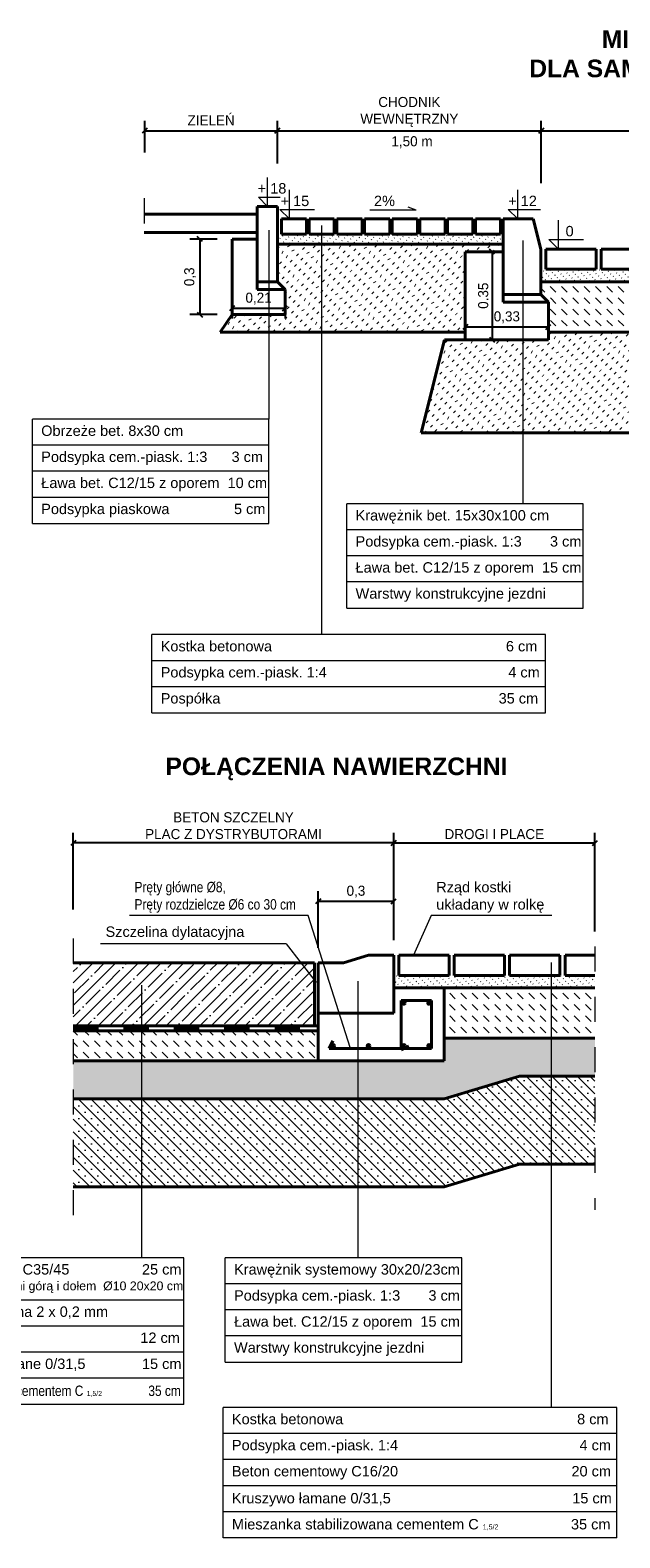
# Model space of a CAD drawing. Header units: millimetres. Extents: x 120.8 to 145.7, y 263.2 to 302.2.
# Tile 3 of 12: x 125 to 127.3, y 263.3 to 269.3. Entities that reach past the tile are written whole.
import ezdxf

# ---------------------------------------------------------------- set-up
doc = ezdxf.new("R2010")
doc.units = ezdxf.units.MM
doc.linetypes.add('ACAD_ISO03W100', pattern=[30, 12, -18])
doc.linetypes.add('DASHED2', pattern=[9.525, 6.35, -3.175])
doc.layers.get('0').update_dxf_attribs({"lineweight": 40})
for name, color, linetype, lineweight in [('beton', 5, 'Continuous', 40), ('IZOLACJA', 6, 'ACAD_ISO03W100', 100), ('kostka', 7, 'Continuous', 40), ('kostka mniejsza', 7, 'Continuous', 40), ('opis', 7, 'Continuous', 15), ('opisy', 7, 'Continuous', 15), ('POSPÓŁKA', 1, 'Continuous', 40), ('wymiary', 5, 'Continuous', 15), ('wymiaty', 5, 'Continuous', 18), ('wypełnienie', 3, 'Continuous', 13)]:
    doc.layers.add(name, color=color, linetype=linetype, lineweight=lineweight)
doc.dimstyles.new('Copy of ISO-25', dxfattribs={"dimtxt": 0.04, "dimasz": 0.02, "dimexe": 0.04, "dimexo": 0.06, "dimgap": 0.015, "dimtad": 1, "dimtxsty": 'Standard', "dimblk": 'OBLIQUE', "dimcen": 2.5, "dimadec": 0, "dimazin": 0, "dimtfac": 1, "dimtmove": 0, "dimatfit": 3, "dimfxl": 1, "dimarcsym": 0})
pattern_1 = [(315, (0, -14.804707), (0.0247487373, 0.0247487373), [0.0035, -0.021])]

# ---------------------------------------------------------------- blocks, each defined once
blk = doc.blocks.new('_Oblique')
at = {"layer": 'beton', "color": 0, "lineweight": -2}
blk.add_line((-0.5, -0.5), (0.5, 0.5), dxfattribs=at)
blk = doc.blocks.new('*D1063')
at = {"layer": 'Defpoints', "color": 0, "transparency": 16777216}
for p in [(125.1763, 266.0867), (126.4489, 265.8359), (125.1763, 265.7627)]:
    blk.add_point(p, dxfattribs=at)
at = {"layer": 'wymiary', "color": 0, "lineweight": -2, "transparency": 16777216}
for p, q in [((125.1763, 265.8227), (125.1763, 266.1267)), ((126.4489, 265.8959), (126.4489, 266.1267)), ((126.4489, 266.0867), (125.1763, 266.0867))]:
    blk.add_line(p, q, dxfattribs=at)
at = {"layer": 'wymiary', "color": 0, "lineweight": -2, "transparency": 16777216, "xscale": 0.02, "yscale": 0.02, "zscale": 0.02, "rotation": 180}
blk.add_blockref('_Oblique', (125.1763, 266.0867), dxfattribs=at)
at = {"layer": 'wymiary', "color": 0, "lineweight": -2, "transparency": 16777216, "xscale": 0.02, "yscale": 0.02, "zscale": 0.02}
blk.add_blockref('_Oblique', (126.4489, 266.0867), dxfattribs=at)
at = {"layer": 'wymiary', "color": 0, "transparency": 16777216, "insert": (125.8126, 266.1551), "char_height": 0.04, "attachment_point": 5}
blk.add_mtext('BETON SZCZELNY\\PPLAC Z DYSTRYBUTORAMI', dxfattribs=at)
blk = doc.blocks.new('*D1065')
at = {"layer": 'Defpoints', "color": 0, "transparency": 16777216}
for p in [(126.733, 268.1876), (127.063, 268.137), (127.063, 268.1157)]:
    blk.add_point(p, dxfattribs=at)
at = {"layer": 'wymiary', "color": 0, "lineweight": -2, "transparency": 16777216}
for p, q in [((126.733, 268.137), (127.063, 268.137)), ((127.063, 268.1757), (127.063, 268.177)), ((126.733, 268.1276), (126.733, 268.097))]:
    blk.add_line(p, q, dxfattribs=at)
at = {"layer": 'wymiary', "color": 0, "lineweight": -2, "transparency": 16777216, "xscale": 0.02, "yscale": 0.02, "zscale": 0.02, "rotation": 180}
blk.add_blockref('_Oblique', (126.733, 268.137), dxfattribs=at)
at = {"layer": 'wymiary', "color": 0, "lineweight": -2, "transparency": 16777216, "xscale": 0.02, "yscale": 0.02, "zscale": 0.02}
blk.add_blockref('_Oblique', (127.063, 268.137), dxfattribs=at)
at = {"layer": 'wymiary', "color": 0, "transparency": 16777216, "insert": (126.898, 268.1754), "char_height": 0.04, "attachment_point": 5}
blk.add_mtext('0,33', dxfattribs=at)
blk = doc.blocks.new('*D1066')
at = {"layer": 'Defpoints', "color": 0, "transparency": 16777216}
for p in [(126.75, 268.436), (126.733, 268.086), (126.8393, 268.086)]:
    blk.add_point(p, dxfattribs=at)
at = {"layer": 'wymiary', "color": 0, "lineweight": -2, "transparency": 16777216}
for p, q in [((126.81, 268.436), (126.8793, 268.436)), ((126.8393, 268.436), (126.8393, 268.086)), ((126.793, 268.086), (126.8793, 268.086))]:
    blk.add_line(p, q, dxfattribs=at)
at = {"layer": 'wymiary', "color": 0, "lineweight": -2, "transparency": 16777216, "xscale": 0.02, "yscale": 0.02, "zscale": 0.02}
for p, rotation in [((126.8393, 268.436), 90), ((126.8393, 268.086), 270)]:
    blk.add_blockref('_Oblique', p, dxfattribs=dict(at, rotation=rotation))
at = {"layer": 'wymiary', "color": 0, "transparency": 16777216, "insert": (126.8043, 268.261), "char_height": 0.04, "attachment_point": 5, "rotation": 90}
blk.add_mtext('0.35', dxfattribs=at)
blk = doc.blocks.new('*D1067')
at = {"layer": 'Defpoints', "color": 0, "transparency": 16777216}
for p in [(128.8269, 268.9163), (127.0345, 268.6476), (128.8269, 268.5802)]:
    blk.add_point(p, dxfattribs=at)
at = {"layer": 'wymiary', "color": 0, "lineweight": -2, "transparency": 16777216}
for p, q in [((127.0345, 268.7076), (127.0345, 268.9563)), ((127.0345, 268.9163), (128.8269, 268.9163)), ((128.8269, 268.6402), (128.8269, 268.9563))]:
    blk.add_line(p, q, dxfattribs=at)
at = {"layer": 'wymiary', "color": 0, "lineweight": -2, "transparency": 16777216, "xscale": 0.02, "yscale": 0.02, "zscale": 0.02, "rotation": 180}
blk.add_blockref('_Oblique', (127.0345, 268.9163), dxfattribs=at)
at = {"layer": 'wymiary', "color": 0, "lineweight": -2, "transparency": 16777216, "xscale": 0.02, "yscale": 0.02, "zscale": 0.02}
blk.add_blockref('_Oblique', (128.8269, 268.9163), dxfattribs=at)
at = {"layer": 'wymiary', "color": 0, "transparency": 16777216, "insert": (127.9307, 268.9513), "char_height": 0.04, "attachment_point": 5}
blk.add_mtext('ZATOKI POSTOJOWE', dxfattribs=at)
blk = doc.blocks.new('*D1068')
at = {"layer": 'Defpoints', "color": 0, "transparency": 16777216}
for p in [(127.2475, 266.0867), (126.4489, 265.8359), (127.2475, 265.6755)]:
    blk.add_point(p, dxfattribs=at)
at = {"layer": 'wymiary', "color": 0, "lineweight": -2, "transparency": 16777216}
for p, q in [((126.4489, 265.8959), (126.4489, 266.1267)), ((127.2475, 265.7355), (127.2475, 266.1267)), ((126.4489, 266.0867), (127.2475, 266.0867))]:
    blk.add_line(p, q, dxfattribs=at)
at = {"layer": 'wymiary', "color": 0, "lineweight": -2, "transparency": 16777216, "xscale": 0.02, "yscale": 0.02, "zscale": 0.02, "rotation": 180}
blk.add_blockref('_Oblique', (126.4489, 266.0867), dxfattribs=at)
at = {"layer": 'wymiary', "color": 0, "lineweight": -2, "transparency": 16777216, "xscale": 0.02, "yscale": 0.02, "zscale": 0.02}
blk.add_blockref('_Oblique', (127.2475, 266.0867), dxfattribs=at)
at = {"layer": 'wymiary', "color": 0, "transparency": 16777216, "insert": (126.8482, 266.1217), "char_height": 0.04, "attachment_point": 5}
blk.add_mtext('DROGI I PLACE', dxfattribs=at)
blk = doc.blocks.new('A$C0FD45B9F')
at = {"layer": 'beton'}
for p, q in [((0, -0.2), (0, 0)), ((0, 0), (0.1, 0)), ((0.2, 0.03), (0.1, 0)), ((0.3, 0.03), (0.2, 0.03)), ((0.3, -0.2), (0.3, 0.03)), ((0, -0.2), (0.3, -0.2))]:
    blk.add_line(p, q, dxfattribs=at)
blk = doc.blocks.new('*D1075')
at = {"layer": 'Defpoints', "color": 0, "transparency": 16777216}
for p in [(126.4489, 265.8548), (126.4489, 265.6405), (126.1489, 265.6105)]:
    blk.add_point(p, dxfattribs=at)
at = {"layer": 'wymiary', "color": 0, "lineweight": -2, "transparency": 16777216}
for p, q in [((126.1489, 265.6705), (126.1489, 265.8948)), ((126.1489, 265.8548), (126.4489, 265.8548)), ((126.4489, 265.7005), (126.4489, 265.8948))]:
    blk.add_line(p, q, dxfattribs=at)
at = {"layer": 'wymiary', "color": 0, "lineweight": -2, "transparency": 16777216, "xscale": 0.02, "yscale": 0.02, "zscale": 0.02, "rotation": 180}
blk.add_blockref('_Oblique', (126.1489, 265.8548), dxfattribs=at)
at = {"layer": 'wymiary', "color": 0, "lineweight": -2, "transparency": 16777216, "xscale": 0.02, "yscale": 0.02, "zscale": 0.02}
blk.add_blockref('_Oblique', (126.4489, 265.8548), dxfattribs=at)
at = {"layer": 'wymiary', "color": 0, "transparency": 16777216, "insert": (126.2989, 265.8932), "char_height": 0.04, "attachment_point": 5}
blk.add_mtext('0,3', dxfattribs=at)
blk = doc.blocks.new('*D1071')
at = {"layer": 'Defpoints', "color": 0, "transparency": 16777216}
for p in [(127.0345, 268.9163), (127.0345, 268.7453), (125.9873, 268.7259)]:
    blk.add_point(p, dxfattribs=at)
at = {"layer": 'wymiary', "color": 0, "lineweight": -2, "transparency": 16777216}
for p, q in [((125.9873, 268.7859), (125.9873, 268.9563)), ((125.9873, 268.9163), (127.0345, 268.9163)), ((127.0345, 268.8053), (127.0345, 268.9563))]:
    blk.add_line(p, q, dxfattribs=at)
at = {"layer": 'wymiary', "color": 0, "lineweight": -2, "transparency": 16777216, "xscale": 0.02, "yscale": 0.02, "zscale": 0.02, "rotation": 180}
blk.add_blockref('_Oblique', (125.9873, 268.9163), dxfattribs=at)
at = {"layer": 'wymiary', "color": 0, "lineweight": -2, "transparency": 16777216, "xscale": 0.02, "yscale": 0.02, "zscale": 0.02}
blk.add_blockref('_Oblique', (127.0345, 268.9163), dxfattribs=at)
at = {"layer": 'wymiary', "color": 0, "transparency": 16777216, "insert": (126.5109, 268.9913), "char_height": 0.04, "attachment_point": 5}
blk.add_mtext('CHODNIK \\PWEWNĘTRZNY', dxfattribs=at)
blk = doc.blocks.new('*D1072')
at = {"layer": 'Defpoints', "color": 0, "transparency": 16777216}
for p in [(125.9873, 268.9163), (125.4602, 268.7701), (125.9873, 268.7259)]:
    blk.add_point(p, dxfattribs=at)
at = {"layer": 'wymiary', "color": 0, "lineweight": -2, "transparency": 16777216}
for p, q in [((125.4602, 268.8301), (125.4602, 268.9563)), ((125.4602, 268.9163), (125.9873, 268.9163)), ((125.9873, 268.7859), (125.9873, 268.9563))]:
    blk.add_line(p, q, dxfattribs=at)
at = {"layer": 'wymiary', "color": 0, "lineweight": -2, "transparency": 16777216, "xscale": 0.02, "yscale": 0.02, "zscale": 0.02, "rotation": 180}
blk.add_blockref('_Oblique', (125.4602, 268.9163), dxfattribs=at)
at = {"layer": 'wymiary', "color": 0, "lineweight": -2, "transparency": 16777216, "xscale": 0.02, "yscale": 0.02, "zscale": 0.02}
blk.add_blockref('_Oblique', (125.9873, 268.9163), dxfattribs=at)
at = {"layer": 'wymiary', "color": 0, "transparency": 16777216, "insert": (125.7238, 268.958), "char_height": 0.04, "attachment_point": 5}
blk.add_mtext('ZIELEŃ', dxfattribs=at)
blk = doc.blocks.new('*D1073')
at = {"layer": 'Defpoints', "color": 0, "transparency": 16777216}
for p in [(125.8073, 268.2461), (126.0173, 268.2461), (126.0173, 268.2111)]:
    blk.add_point(p, dxfattribs=at)
at = {"layer": 'wymiary', "color": 0, "lineweight": -2, "transparency": 16777216}
for p, q in [((125.8073, 268.2111), (126.0173, 268.2111)), ((125.8073, 268.1861), (125.8073, 268.1711)), ((126.0173, 268.1861), (126.0173, 268.1711))]:
    blk.add_line(p, q, dxfattribs=at)
at = {"layer": 'wymiary', "color": 0, "lineweight": -2, "transparency": 16777216, "xscale": 0.02, "yscale": 0.02, "zscale": 0.02, "rotation": 180}
blk.add_blockref('_Oblique', (125.8073, 268.2111), dxfattribs=at)
at = {"layer": 'wymiary', "color": 0, "lineweight": -2, "transparency": 16777216, "xscale": 0.02, "yscale": 0.02, "zscale": 0.02}
blk.add_blockref('_Oblique', (126.0173, 268.2111), dxfattribs=at)
at = {"layer": 'wymiary', "color": 0, "transparency": 16777216, "insert": (125.9123, 268.2495), "char_height": 0.04, "attachment_point": 5}
blk.add_mtext('0,21', dxfattribs=at)
blk = doc.blocks.new('*D1074')
at = {"layer": 'Defpoints', "color": 0, "transparency": 16777216}
for p in [(125.8073, 268.4861), (125.6791, 268.1861), (125.8073, 268.1861)]:
    blk.add_point(p, dxfattribs=at)
at = {"layer": 'wymiary', "color": 0, "lineweight": -2, "transparency": 16777216}
for p, q in [((125.7473, 268.4861), (125.6391, 268.4861)), ((125.6791, 268.4861), (125.6791, 268.1861)), ((125.7473, 268.1861), (125.6391, 268.1861))]:
    blk.add_line(p, q, dxfattribs=at)
at = {"layer": 'wymiary', "color": 0, "lineweight": -2, "transparency": 16777216, "xscale": 0.02, "yscale": 0.02, "zscale": 0.02}
for p, rotation in [((125.6791, 268.4861), 90), ((125.6791, 268.1861), 270)]:
    blk.add_blockref('_Oblique', p, dxfattribs=dict(at, rotation=rotation))
at = {"layer": 'wymiary', "color": 0, "transparency": 16777216, "insert": (125.6407, 268.3361), "char_height": 0.04, "attachment_point": 5, "rotation": 90}
blk.add_mtext('0,3', dxfattribs=at)

msp = doc.modelspace()

# ---------------------------------------------------------------- hatches: boundary and pattern name
at = {"layer": 'POSPÓŁKA'}
h = msp.add_hatch(dxfattribs=at)
h.set_pattern_fill('ACAD_ISO07W100', color=256, scale=0.007, angle=315, style=0)
h.set_pattern_definition(pattern_1)
h.paths.add_polyline_path([(125.9534, 268.1861), (125.8073, 268.1861), (125.7602, 268.116), (125.9534, 268.116)])
h.paths.add_polyline_path([(126.162, 268.466), (125.9873, 268.466), (125.9873, 268.3161), (126.0173, 268.2861), (126.0173, 268.1861), (125.9534, 268.1861), (125.9534, 268.116), (126.162, 268.116)])
h.paths.add_polyline_path([(126.733, 268.436), (126.883, 268.436), (126.883, 268.466), (126.162, 268.466), (126.162, 268.116), (126.6475, 268.116), (126.6499, 268.116), (126.733, 268.116)])
h = msp.add_hatch(dxfattribs=at)
h.set_pattern_fill('ACAD_ISO07W100', color=256, scale=0.007, angle=315, style=0)
h.set_pattern_definition(pattern_1)
h.paths.add_polyline_path([(126.9615, 268.086), (126.733, 268.086), (126.6499, 268.086), (126.5583, 267.716), (126.9615, 267.716)])
h.paths.add_polyline_path([(127.3589, 268.116), (127.063, 268.116), (127.063, 268.086), (126.9615, 268.086), (126.9615, 267.716), (127.3589, 267.716)])
h.paths.add_polyline_path([(127.8316, 268.116), (127.3589, 268.116), (127.3589, 267.716), (127.8316, 267.716)])
at = {"layer": 'wypełnienie'}
h = msp.add_hatch(dxfattribs=at)
h.set_pattern_fill('ACAD_ISO07W100', color=256, scale=0.004, angle=315, style=0)
h.set_pattern_definition([(225, (255.823193, -28.042831), (-0.0141421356, 0.0141421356), [0.002, -0.012])])
h.paths.add_polyline_path([(125.9873, 268.506), (126.883, 268.506), (126.883, 268.466), (125.9873, 268.466)])
h = msp.add_hatch(dxfattribs=at)
h.set_pattern_fill('DASH', color=256, scale=0.01, angle=315, style=0)
h.set_pattern_definition([(315, (0, -14.804707), (0.0449012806, -1e-17), [0.03175, -0.03175])])
h.paths.add_polyline_path([(127.8316, 268.316), (127.2056, 268.316), (127.2056, 268.116), (127.8316, 268.116)])
h.paths.add_polyline_path([(127.2056, 268.316), (127.033, 268.316), (127.033, 268.266), (127.063, 268.236), (127.063, 268.116), (127.2056, 268.116)])
h = msp.add_hatch(dxfattribs=at)
h.set_pattern_fill('ACAD_ISO07W100', color=256, scale=0.004, angle=315, style=0)
h.set_pattern_definition([(315, (1.094057, -28.653705), (0.0141421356, 0.0141421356), [0.002, -0.012])])
h.paths.add_polyline_path([(127.8316, 268.366), (127.2056, 268.366), (127.2056, 268.316), (127.8316, 268.316)])
h.paths.add_polyline_path([(127.2056, 268.366), (127.0345, 268.366), (127.0345, 268.316), (127.2056, 268.316)])
h = msp.add_hatch(dxfattribs=at)
h.set_pattern_fill('ANSI35', color=256, scale=0.01, style=0)
h.set_pattern_definition([(45, (-19.725796, -29.521364), (-0.04490128, 0.04490128), []), (45, (-19.680894, -29.521364), (-0.04490128, 0.04490128), [0.079375, -0.015875, 0, -0.015875])])
h.paths.add_polyline_path([(126.1339, 265.5905), (126.1289, 265.6105), (125.1763, 265.6105), (125.1763, 265.3605), (126.1339, 265.3605)])
h = msp.add_hatch(dxfattribs=at)
h.set_pattern_fill('ACAD_ISO07W100', color=256, scale=0.004, angle=315, style=0)
h.set_pattern_definition([(315, (-0.69105, -30.73413), (0.0141421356, 0.0141421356), [0.002, -0.012])])
h.paths.add_polyline_path([(127.2475, 265.5105), (127.2475, 265.5605), (126.7432, 265.5605), (126.7432, 265.5105)])
h.paths.add_polyline_path([(126.7432, 265.5105), (126.7432, 265.5605), (126.4489, 265.5605), (126.4489, 265.5105)])
h = msp.add_hatch(dxfattribs=at)
h.set_pattern_fill('DASH', color=256, scale=0.01, angle=315, style=0)
h.set_pattern_definition([(315, (0.094273, -21.92339), (0.0449012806, -1e-17), [0.03175, -0.03175])])
h.paths.add_polyline_path([(127.2475, 265.5105), (126.6489, 265.5105), (126.6489, 265.3105), (127.2475, 265.3105)])
h = msp.add_hatch(dxfattribs=at)
h.set_pattern_fill('DASH', color=256, scale=0.01, angle=315, style=0)
h.set_pattern_definition([(315, (-19.725796, -29.521364), (0.0449012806, -1e-17), [0.03175, -0.03175])])
h.paths.add_polyline_path([(125.664, 265.3405), (125.1763, 265.3405), (125.1763, 265.2205), (125.664, 265.2205)])
h.paths.add_polyline_path([(126.1489, 265.3405), (125.664, 265.3405), (125.664, 265.2205), (126.1489, 265.2205)])
h = msp.add_hatch(dxfattribs=at)
h.set_pattern_fill('TRIANG', color=256, scale=0.004, angle=20, style=0)
h.set_pattern_definition([(80, (-4.69547, -17.621728), (-0.0291862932, 0.024490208), [0.01905, -0.01905]), (140, (-4.69547, -17.621728), (-0.0358022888, -0.0130309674), [0.01905, -0.01905]), (20, (-4.71006, -17.609483), (0.0066159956, 0.0375211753), [0.01905, -0.01905])])
h.paths.add_polyline_path([(125.664, 265.2205), (125.1763, 265.2205), (125.1763, 265.0705), (125.664, 265.0705)])
h.paths.add_polyline_path([(126.9482, 265.1605), (127.0737, 265.1605), (127.0737, 265.3105), (126.6489, 265.3105), (126.6489, 265.2205), (125.664, 265.2205), (125.664, 265.0705), (126.6489, 265.0705)])
h.paths.add_polyline_path([(127.2475, 265.3105), (127.0737, 265.3105), (127.0737, 265.1605), (127.2475, 265.1605)])
h = msp.add_hatch(dxfattribs=at)
h.set_pattern_fill('SACNCR', color=256, scale=0.015, angle=90, style=0)
h.set_pattern_definition([(135, (0, -14.804707), (-0.0252569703, -0.0252569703), []), (135, (2e-18, -14.77945), (-0.0252569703, -0.0252569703), [0, -0.03571875])])
h.paths.add_polyline_path([(125.448, 265.0705), (125.1763, 265.0705), (125.1763, 264.7205), (125.448, 264.7205)])
h.paths.add_polyline_path([(126.3071, 265.0705), (125.448, 265.0705), (125.448, 264.7205), (126.3071, 264.7205)])
h.paths.add_polyline_path([(127.0737, 265.1605), (126.9482, 265.1605), (126.6489, 265.0705), (126.3071, 265.0705), (126.3071, 264.7205), (126.6489, 264.7205), (126.9482, 264.8105), (127.0737, 264.8105)])
h.paths.add_polyline_path([(127.2475, 265.1605), (127.0737, 265.1605), (127.0737, 264.8105), (127.2475, 264.8105)])

# ---------------------------------------------------------------- linework, layer by layer
at = {"linetype": 'DASHED2', "lineweight": 20, "ltscale": 0.01}
msp.add_line((125.4587, 268.648), (125.4587, 268.45), dxfattribs=at)
for p, q in [((125.9085, 268.5856), (125.4587, 268.5856)), ((125.9085, 268.5116), (125.4587, 268.5116)), ((125.9873, 268.466), (126.883, 268.466)), ((127.8316, 268.316), (127.033, 268.316)), ((127.033, 268.266), (127.063, 268.236)), ((125.7602, 268.116), (125.8073, 268.1861)), ((125.7602, 268.116), (126.733, 268.116)), ((126.6499, 268.086), (126.5583, 267.716)), ((126.733, 268.086), (126.6499, 268.086)), ((127.8316, 268.116), (127.063, 268.116)), ((127.8316, 267.716), (126.5583, 267.716)), ((125.1763, 265.6105), (126.1339, 265.6105)), ((126.1339, 265.6105), (126.1339, 265.3605)), ((126.4489, 265.5105), (127.2475, 265.5105)), ((126.6489, 265.2205), (126.6489, 265.5105)), ((126.1489, 265.2205), (126.1489, 265.4105)), ((125.1763, 265.3605), (126.1489, 265.3605)), ((125.1763, 265.3405), (126.1489, 265.3405)), ((126.6489, 265.3105), (127.2475, 265.3105)), ((125.1763, 265.2205), (126.6489, 265.2205)), ((126.6489, 265.0705), (126.9482, 265.1605)), ((126.9482, 265.1605), (127.2475, 265.1605)), ((125.1763, 265.0705), (126.6489, 265.0705)), ((126.6489, 264.7205), (126.9482, 264.8105)), ((126.9482, 264.8105), (127.2475, 264.8105)), ((125.1763, 264.7205), (126.6489, 264.7205))]:
    msp.add_line(p, q)
at = {"linetype": 'DASHED2', "lineweight": 13, "ltscale": 0.01}
for p, q in [((125.1763, 265.7073), (125.1763, 264.5276)), ((127.2475, 265.6755), (127.2475, 264.6285))]:
    msp.add_line(p, q, dxfattribs=at)
for centre in [(126.4889, 265.4505), (126.5889, 265.4505), (126.2089, 265.2805), (126.3489, 265.2805), (126.4889, 265.2805), (126.5889, 265.2805)]:
    msp.add_circle(centre, 0.005)
at = {"layer": 'beton'}
for p, q in [((125.9073, 268.3161), (125.9073, 268.6161)), ((125.9073, 268.6161), (125.9873, 268.6161)), ((125.9873, 268.6161), (125.9873, 268.3161)), ((126.883, 268.566), (127.003, 268.566)), ((126.883, 268.266), (126.883, 268.566)), ((127.003, 268.566), (127.033, 268.446)), ((125.8073, 268.1861), (125.8073, 268.4861)), ((125.8073, 268.4861), (125.9073, 268.4861)), ((126.733, 268.086), (126.733, 268.436)), ((126.733, 268.436), (126.883, 268.436)), ((127.033, 268.446), (127.033, 268.266)), ((125.9873, 268.3161), (125.9073, 268.3161)), ((125.9073, 268.3161), (125.9073, 268.2861)), ((125.9873, 268.3161), (126.0173, 268.2861)), ((126.0173, 268.2861), (125.9073, 268.2861)), ((126.0173, 268.2861), (126.0173, 268.1861)), ((127.033, 268.266), (126.883, 268.266)), ((126.883, 268.236), (126.883, 268.266)), ((127.063, 268.236), (126.883, 268.236)), ((127.063, 268.236), (127.063, 268.086)), ((126.0173, 268.1861), (125.8073, 268.1861)), ((127.063, 268.086), (126.733, 268.086)), ((126.4789, 265.4605), (126.5989, 265.4605)), ((126.4789, 265.2642), (126.4789, 265.4605)), ((126.5989, 265.4605), (126.5989, 265.2705)), ((126.1926, 265.2705), (126.2077, 265.3002)), ((126.1926, 265.2705), (126.5989, 265.2705)), ((126.4789, 265.2642), (126.5086, 265.2794))]:
    msp.add_line(p, q, dxfattribs=at)
at = {"layer": 'IZOLACJA', "ltscale": 0.003}
msp.add_line((125.1763, 265.3505), (126.1489, 265.3505), dxfattribs=at)
at = {"layer": 'kostka'}
for p, q in [((127.053, 268.446), (127.053, 268.366)), ((127.253, 268.446), (127.053, 268.446)), ((127.253, 268.366), (127.253, 268.446)), ((127.473, 268.446), (127.273, 268.446)), ((127.273, 268.446), (127.273, 268.366)), ((127.053, 268.366), (127.253, 268.366)), ((127.273, 268.366), (127.473, 268.366)), ((126.4689, 265.6405), (126.4689, 265.5605)), ((126.6689, 265.6405), (126.4689, 265.6405)), ((126.6689, 265.5605), (126.6689, 265.6405)), ((126.8889, 265.6405), (126.6889, 265.6405)), ((126.6889, 265.6405), (126.6889, 265.5605)), ((126.8889, 265.5605), (126.8889, 265.6405)), ((127.1089, 265.6405), (126.9089, 265.6405)), ((126.9089, 265.6405), (126.9089, 265.5605)), ((127.1089, 265.5605), (127.1089, 265.6405)), ((127.1289, 265.6405), (127.1289, 265.5605)), ((127.2475, 265.6405), (127.1289, 265.6405)), ((126.4689, 265.5605), (126.6689, 265.5605)), ((126.6889, 265.5605), (126.8889, 265.5605)), ((126.9089, 265.5605), (127.1089, 265.5605)), ((127.1289, 265.5605), (127.2475, 265.5605))]:
    msp.add_line(p, q, dxfattribs=at)
at = {"layer": 'kostka mniejsza'}
for p, q in [((126.003, 268.566), (126.103, 268.566)), ((126.003, 268.506), (126.003, 268.566)), ((126.103, 268.566), (126.103, 268.506)), ((126.113, 268.506), (126.113, 268.566)), ((126.113, 268.566), (126.213, 268.566)), ((126.213, 268.566), (126.213, 268.506)), ((126.223, 268.506), (126.223, 268.566)), ((126.223, 268.566), (126.323, 268.566)), ((126.323, 268.566), (126.323, 268.506)), ((126.333, 268.566), (126.433, 268.566)), ((126.333, 268.506), (126.333, 268.566)), ((126.433, 268.566), (126.433, 268.506)), ((126.443, 268.506), (126.443, 268.566)), ((126.443, 268.566), (126.543, 268.566)), ((126.543, 268.566), (126.543, 268.506)), ((126.553, 268.566), (126.653, 268.566)), ((126.553, 268.506), (126.553, 268.566)), ((126.653, 268.566), (126.653, 268.506)), ((126.663, 268.566), (126.763, 268.566)), ((126.663, 268.506), (126.663, 268.566)), ((126.763, 268.566), (126.763, 268.506)), ((126.773, 268.506), (126.773, 268.566)), ((126.773, 268.566), (126.873, 268.566)), ((126.873, 268.566), (126.873, 268.506)), ((126.103, 268.506), (126.003, 268.506)), ((126.213, 268.506), (126.113, 268.506)), ((126.323, 268.506), (126.223, 268.506)), ((126.433, 268.506), (126.333, 268.506)), ((126.543, 268.506), (126.443, 268.506)), ((126.653, 268.506), (126.553, 268.506)), ((126.763, 268.506), (126.663, 268.506)), ((126.873, 268.506), (126.773, 268.506))]:
    msp.add_line(p, q, dxfattribs=at)
at = {"layer": 'opis'}
for p, q in [((125.9473, 268.6161), (125.9473, 268.7313)), ((126.035, 268.566), (126.035, 268.6813)), ((126.9418, 268.566), (126.9418, 268.6813)), ((125.9114, 268.652), (125.9974, 268.652)), ((125.9473, 268.6161), (125.9114, 268.652)), ((126.5384, 268.601), (126.5058, 268.6135)), ((125.997, 268.6041), (126.1348, 268.6041)), ((126.035, 268.566), (125.997, 268.6041)), ((126.5384, 268.601), (126.3544, 268.601)), ((126.9037, 268.6041), (127.0316, 268.6041)), ((126.9418, 268.566), (126.9037, 268.6041)), ((127.103, 268.446), (127.103, 268.5613)), ((125.9534, 268.521), (125.9534, 267.7705)), ((126.9615, 268.4801), (126.9615, 267.4345)), ((127.0649, 268.4841), (127.2027, 268.4841)), ((127.103, 268.446), (127.0649, 268.4841)), ((125.9534, 267.7705), (125.0143, 267.7705)), ((125.0143, 267.3563), (125.0143, 267.7705)), ((125.9534, 267.3563), (125.9534, 267.7705)), ((125.9534, 267.667), (125.0143, 267.667)), ((125.9534, 267.5634), (125.0143, 267.5634)), ((125.9534, 267.4598), (125.0143, 267.4598)), ((127.2015, 267.4345), (126.2625, 267.4345)), ((126.2625, 267.0202), (126.2625, 267.4345)), ((127.2015, 267.0202), (127.2015, 267.4345)), ((125.0143, 267.3563), (125.9534, 267.3563)), ((127.2015, 267.3309), (126.2625, 267.3309)), ((127.2015, 267.2273), (126.2625, 267.2273)), ((127.2015, 267.1238), (126.2625, 267.1238)), ((126.2625, 267.0202), (127.2015, 267.0202)), ((127.0515, 266.9144), (125.4887, 266.9144)), ((125.4887, 266.6037), (125.4887, 266.9144)), ((127.0515, 266.6037), (127.0515, 266.9144)), ((127.0515, 266.8108), (125.4887, 266.8108)), ((127.0515, 266.7072), (125.4887, 266.7072)), ((127.0515, 266.7072), (125.4887, 266.7072)), ((127.0515, 266.7072), (125.4887, 266.7072)), ((125.4887, 266.6037), (127.0515, 266.6037)), ((126.1098, 265.7985), (125.3999, 265.7985)), ((126.2768, 265.2705), (126.1098, 265.7985)), ((126.5978, 265.7985), (126.5273, 265.6405)), ((127.077, 265.7985), (126.5978, 265.7985)), ((126.0213, 265.6864), (125.2851, 265.6864)), ((126.0213, 265.6864), (126.141, 265.532)), ((127.0737, 265.6122), (127.0737, 263.8436)), ((125.448, 265.5223), (125.448, 264.4385)), ((126.3071, 264.4385), (126.3071, 265.5377)), ((125.6152, 264.4385), (124.5592, 264.4385)), ((125.6152, 263.8561), (125.6152, 264.4385)), ((126.7189, 264.4385), (125.7799, 264.4385)), ((125.7799, 264.0242), (125.7799, 264.4385)), ((126.7189, 264.0242), (126.7189, 264.4385)), ((126.7189, 264.3349), (125.7799, 264.3349)), ((125.6152, 264.2704), (124.5592, 264.2704)), ((126.7189, 264.2313), (125.7799, 264.2313)), ((125.6152, 264.1668), (124.5592, 264.1668)), ((126.7189, 264.1278), (125.7799, 264.1278)), ((125.6152, 264.0633), (124.5592, 264.0633)), ((125.7799, 264.0242), (126.7189, 264.0242)), ((125.6152, 263.9597), (124.5592, 263.9597)), ((125.6152, 263.9597), (124.5592, 263.9597)), ((125.6152, 263.8561), (124.5592, 263.8561)), ((127.3342, 263.8436), (125.7714, 263.8436)), ((125.7714, 263.3258), (125.7714, 263.8436)), ((127.3342, 263.3258), (127.3342, 263.8436)), ((127.3342, 263.7401), (125.7714, 263.7401)), ((127.3342, 263.6365), (125.7714, 263.6365)), ((127.3342, 263.5329), (125.7714, 263.5329)), ((127.3342, 263.4294), (125.7714, 263.4294)), ((127.3342, 263.3258), (125.7714, 263.3258))]:
    msp.add_line(p, q, dxfattribs=at)
at = {"layer": 'opisy'}
msp.add_line((126.162, 268.54), (126.162, 266.9144), dxfattribs=at)

# ---------------------------------------------------------------- block references
at = {"layer": 'beton'}
msp.add_blockref('A$C0FD45B9F', (126.1489, 265.6105), dxfattribs=at)

# ---------------------------------------------------------------- texts
at = {"layer": 'opis'}
for s, insert, char_height, width, attachment_point in [('{\\fArial|b1|i0|c238|p34;MIEJSCA POSTOJOWE \\PDLA SAMOCHODÓW OSOBOWYCH }', (127.8208, 269.1282), 0.07, 2.265321, 8), ('{\\fArial|b0|i0|c238|p34;+ 18}', (125.9089, 268.7083), 0.04125, 0.289, 1), ('{\\fArial|b0|i0|c238|p34;+ 15}', (125.9997, 268.6583), 0.04125, 0.288974, 1), ('{\\fArial|b0|i0|c238|p34;2%}', (126.3705, 268.6583), 0.04125, 0.288974, 1), ('{\\fArial|b0|i0|c238|p34;+ 12}', (126.9034, 268.6583), 0.04125, 0.288974, 1), ('{\\fArial|b0|i0|c238|p34;Obrzeże bet. 8x30 cm }', (125.0493, 267.7453), 0.04125, 0.9041, 1), ('{\\fArial|b0|i0|c238|p34;Podsypka cem.-piask. 1:3      3 cm}', (125.0493, 267.6417), 0.04125, 0.9041, 1), ('{\\fArial|b0|i0|c238|p34;Ława bet. C12/15 z oporem  10 cm}', (125.0493, 267.5381), 0.04125, 0.9041, 1), ('{\\fArial|b0|i0|c238|p34;Podsypka piaskowa                5 cm }', (125.0493, 267.4346), 0.04125, 0.9041, 1), ('{\\fArial|b0|i0|c238|p34;Krawężnik bet. 15x30x100 cm }', (126.2974, 267.4092), 0.04125, 0.9041, 1), ('{\\fArial|b0|i0|c238|p34;Podsypka cem.-piask. 1:3       3 cm}', (126.2974, 267.3056), 0.04125, 0.9041, 1), ('{\\fArial|b0|i0|c238|p34;Ława bet. C12/15 z oporem  15 cm}', (126.2974, 267.2021), 0.04125, 0.9041, 1), ('{\\fArial|b0|i0|c238|p34;Warstwy konstrukcyjne jezdni }', (126.2974, 267.0985), 0.04125, 0.9041, 1), ('{\\fArial|b0|i0|c238|p34;Kostka betonowa                                                          6 cm }', (125.5237, 266.8891), 0.04125, 1.527828, 1), ('{\\fArial|b0|i0|c238|p34;Podsypka cem.-piask. 1:4                                             4 cm}', (125.5237, 266.7855), 0.04125, 1.527828, 1), ('{\\fArial|b0|i0|c238|p34;Pospółka                                                                     35 cm}', (125.5237, 266.682), 0.04125, 1.5278, 1), ('{\\fArial|b1|i0|c238|p34;POŁĄCZENIA NAWIERZCHNI}', (126.2214, 266.3357), 0.07, 2.265321, 8), ('{\\fArial Narrow|b0|i0|c238|p34;Pręty główne %%C8, \\PPręty rozdzielcze %%C6 co 30 cm }', (125.4197, 265.9322), 0.04125, 0.9041, 1), ('{\\fArial|b0|i0|c238|p34;Rząd kostki \\Pukładany w rolkę}', (126.6176, 265.9322), 0.04125, 0.9041, 1), ('{\\fArial|b0|i0|c238|p34;Szczelina dylatacyjna }', (125.3048, 265.7549), 0.04125, 0.9041, 1), ('{\\fArial|b0|i0|c238|p34;Płyta z betonu C35/45                  25 cm\\P\\H0.84848x;zbrojenie siatkami górą i dołem  %%C10 20x20 cm }', (124.5942, 264.4132), 0.04125, 1.021, 1), ('{\\fArial|b0|i0|c238|p34;Krawężnik systemowy 30x20/23cm}', (125.8149, 264.4132), 0.04125, 0.9041, 1), ('{\\fArial|b0|i0|c238|p34;Podsypka cem.-piask. 1:3       3 cm}', (125.8149, 264.3096), 0.04125, 0.9041, 1), ('{\\fArial|b0|i0|c238|p34;Folia budowlana 2 x 0,2 mm}', (124.5942, 264.2451), 0.04125, 1.021, 1), ('{\\fArial|b0|i0|c238|p34;Ława bet. C12/15 z oporem  15 cm}', (125.8149, 264.2061), 0.04125, 0.9041, 1), ('{\\fArial|b0|i0|c238|p34;Beton C12/15                               12 cm}', (124.5942, 264.1416), 0.04125, 1.02102, 1), ('{\\fArial|b0|i0|c238|p34;Warstwy konstrukcyjne jezdni }', (125.8149, 264.1025), 0.04125, 0.9041, 1), ('{\\fArial|b0|i0|c238|p34;Kruszywo łamane 0/31,5              15 cm}', (124.5942, 264.038), 0.04125, 1.02102, 1), ('{\\fArial|b0|i0|c238|p34;Kruszywo łamane 0/31,5              15 cm}', (124.5942, 264.038), 0.04125, 1.02102, 1), ('{\\fArial Narrow|b0|i0|c238|p34;Mieszanka stab. cementem C \\H0.48485x;1,5/2\\H2.0625x;              35 cm}', (124.5942, 263.9308), 0.04125, 1.527828, 1), ('{\\fArial|b0|i0|c238|p34;Kostka betonowa                                                          8 cm }', (125.8064, 263.8184), 0.04125, 1.527828, 1), ('{\\fArial|b0|i0|c238|p34;Podsypka cem.-piask. 1:4                                             4 cm}', (125.8064, 263.7148), 0.04125, 1.527828, 1), ('{\\fArial|b0|i0|c238|p34;Beton cementowy C16/20                                           20 cm}', (125.8064, 263.6112), 0.04125, 1.527828, 1), ('{\\fArial|b0|i0|c238|p34;Kruszywo łamane 0/31,5                                             15 cm}', (125.8064, 263.504), 0.04125, 1.527828, 1), ('{\\fArial|b0|i0|c238|p34;Mieszanka stabilizowana cementem C \\H0.48485x;1,5/2\\H2.0625x;                  35 cm}', (125.8064, 263.4005), 0.04125, 1.527828, 1)]:
    msp.add_mtext(s, dxfattribs=dict(at, insert=insert, char_height=char_height, width=width, attachment_point=attachment_point))
at = {"layer": 'opis', "extrusion": (0, 0, -1), "insert": (127.1632, 268.5383), "char_height": 0.04125, "width": 0.1614, "attachment_point": 1, "text_direction": (-1, 0, 0)}
msp.add_mtext('{\\fArial|b0|i0|c238|p34;0}', dxfattribs=at)
at = {"layer": 'wymiaty', "insert": (126.5214, 268.871), "char_height": 0.04, "attachment_point": 5}
msp.add_mtext('1,50 m', dxfattribs=at)

# ---------------------------------------------------------------- dimensions: what is measured, and where the dimension line sits
at = {"layer": 'wymiary'}
for base, p1, p2, text, picture, middle in [((127.0345, 268.9163), (125.9873, 268.7259), (127.0345, 268.7453), 'CHODNIK \\PWEWNĘTRZNY', '*D1071', (126.5109, 268.9913)), ((125.9873, 268.9163), (125.4602, 268.7701), (125.9873, 268.7259), 'ZIELEŃ', '*D1072', (125.7238, 268.958)), ((128.8269, 268.9163), (127.0345, 268.6476), (128.8269, 268.5802), 'ZATOKI POSTOJOWE', '*D1067', (127.9307, 268.9513)), ((127.2475, 266.0867), (126.4489, 265.8359), (127.2475, 265.6755), 'DROGI I PLACE', '*D1068', (126.8482, 266.1217))]:
    dim = msp.add_linear_dim(base=base, p1=p1, p2=p2, text=text, dimstyle='Copy of ISO-25', dxfattribs=at)
    dim.commit()
    dim.dimension.update_dxf_attribs({"geometry": picture, "text_midpoint": middle})
dim = msp.add_linear_dim(base=(125.6791, 268.1861), p1=(125.8073, 268.4861), p2=(125.8073, 268.1861), angle=90, dimstyle='Copy of ISO-25', dxfattribs=at)
dim.commit()
dim.dimension.update_dxf_attribs({"geometry": '*D1074', "text_midpoint": (125.6407, 268.3361)})
dim = msp.add_linear_dim(base=(126.8393, 268.086), p1=(126.75, 268.436), p2=(126.733, 268.086), angle=90, text='0.35', dimstyle='Copy of ISO-25', dxfattribs=at)
dim.commit()
dim.dimension.update_dxf_attribs({"geometry": '*D1066', "text_midpoint": (126.8043, 268.261)})
for base, p1, p2, picture, middle in [((126.0173, 268.2111), (125.8073, 268.2461), (126.0173, 268.2461), '*D1073', (125.9123, 268.2495)), ((127.063, 268.137), (126.733, 268.1876), (127.063, 268.1157), '*D1065', (126.898, 268.1754)), ((126.4489, 265.8548), (126.1489, 265.6105), (126.4489, 265.6405), '*D1075', (126.2989, 265.8932))]:
    dim = msp.add_linear_dim(base=base, p1=p1, p2=p2, dimstyle='Copy of ISO-25', dxfattribs=at)
    dim.commit()
    dim.dimension.update_dxf_attribs({"geometry": picture, "text_midpoint": middle})
dim = msp.add_linear_dim(base=(125.1763, 266.0867), p1=(126.4489, 265.8359), p2=(125.1763, 265.7627), text='BETON SZCZELNY\\PPLAC Z DYSTRYBUTORAMI', dimstyle='Copy of ISO-25', dxfattribs=at)
dim.commit()
dim.dimension.update_dxf_attribs({"geometry": '*D1063', "text_midpoint": (125.8126, 266.0867), "dimtype": 160})

doc.saveas('drawing.dxf')
